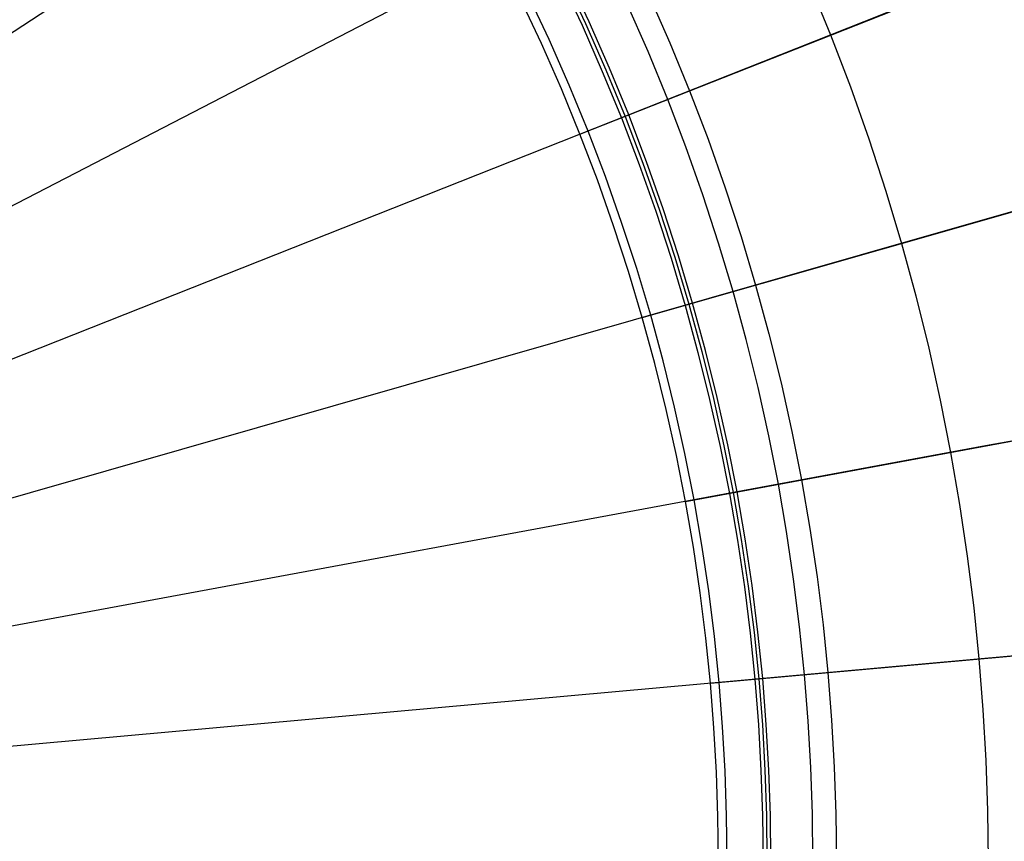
# Model space of a CAD drawing. Header units: millimetres. Extents: x -14 to 488, y -50 to 50.
# Tile 79 of 256: x 224 to 237, y 0 to 10. Entities that reach past the tile are written whole.
import ezdxf

# ---------------------------------------------------------------- set-up
doc = ezdxf.new("R2010")
doc.units = ezdxf.units.MM
doc.header["$MEASUREMENT"] = 0
doc.layers.add('Default', color=7, linetype='Continuous')

msp = doc.modelspace()

# ---------------------------------------------------------------- linework, layer by layer
at = {"layer": 'Default'}
for points in [[(231.131, 10.611), (231.396, 10.049), (231.645, 9.482), (231.878, 8.913), (232.097, 8.341), (232.3, 7.766), (232.488, 7.19), (232.66, 6.614), (232.818, 6.037), (232.961, 5.46), (233.089, 4.883), (233.202, 4.308), (233.301, 3.735), (233.386, 3.164), (233.458, 2.595), (233.515, 2.03), (233.559, 1.468), (233.591, 0.91), (233.609, 0.356), (233.615, -0.193)], [(233.663, -0.193), (233.657, 0.357), (233.639, 0.912), (233.607, 1.471), (233.563, 2.034), (233.505, 2.601), (233.434, 3.17), (233.349, 3.743), (233.249, 4.317), (233.136, 4.893), (233.007, 5.471), (232.864, 6.049), (232.706, 6.627), (232.533, 7.205), (232.345, 7.782), (232.142, 8.357), (231.923, 8.93), (231.689, 9.501), (231.439, 10.068), (231.174, 10.632)], [(231.088, 10.59), (231.352, 10.029), (231.6, 9.463), (231.834, 8.895), (232.051, 8.324), (232.254, 7.751), (232.442, 7.176), (232.614, 6.6), (232.771, 6.024), (232.914, 5.449), (233.042, 4.873), (233.155, 4.299), (233.254, 3.727), (233.339, 3.157), (233.41, 2.59), (233.467, 2.025), (233.511, 1.465), (233.542, 0.908), (233.561, 0.355), (233.567, -0.193)], [(234.135, 10.54), (234.394, 9.909), (234.636, 9.274), (234.862, 8.637), (235.07, 7.998), (235.262, 7.358), (235.436, 6.718), (235.595, 6.078), (235.737, 5.439), (235.863, 4.801), (235.973, 4.165), (236.067, 3.531), (236.146, 2.9), (236.21, 2.273), (236.259, 1.649), (236.294, 1.03), (236.314, 0.416), (236.321, -0.193)], [(234.135, 10.54), (234.394, 9.909), (234.636, 9.274), (234.862, 8.637), (235.07, 7.998), (235.262, 7.358), (235.436, 6.718), (235.595, 6.078), (235.737, 5.439), (235.863, 4.801), (235.973, 4.165), (236.067, 3.531), (236.146, 2.9), (236.21, 2.273), (236.259, 1.649), (236.294, 1.03), (236.314, 0.416), (236.321, -0.193)], [(232.169, 10.4), (232.427, 9.815), (232.668, 9.225), (232.894, 8.634), (233.104, 8.04), (233.299, 7.444), (233.477, 6.847), (233.64, 6.251), (233.788, 5.654), (233.92, 5.058), (234.038, 4.463), (234.14, 3.87), (234.228, 3.279), (234.302, 2.691), (234.361, 2.106), (234.407, 1.525), (234.439, 0.948), (234.459, 0.375), (234.465, -0.193)], [(233.022, -0.193), (233.016, 0.343), (232.998, 0.883), (232.967, 1.428), (232.924, 1.976), (232.868, 2.528), (232.799, 3.083), (232.716, 3.641), (232.619, 4.2), (232.508, 4.762), (232.383, 5.324), (232.244, 5.887), (232.09, 6.45), (231.921, 7.013), (231.738, 7.575), (231.54, 8.136), (231.327, 8.694), (231.099, 9.25), (230.855, 9.803), (230.597, 10.352)]]:
    msp.add_lwpolyline(points, dxfattribs=at)
at = {"layer": 'Default', "extrusion": (-0.368095, 0.929788, 0)}
for points in [[(-219.728, 101.663), (-219.725, 101.677), (-219.722, 101.692), (-219.718, 101.706), (-219.714, 101.72), (-219.709, 101.734), (-219.705, 101.748), (-219.699, 101.762), (-219.694, 101.776), (-219.688, 101.791), (-219.681, 101.805), (-219.674, 101.819), (-219.667, 101.833), (-219.659, 101.846), (-219.651, 101.86), (-219.643, 101.874), (-219.634, 101.887), (-219.624, 101.901), (-219.615, 101.914), (-219.605, 101.927), (-219.594, 101.94), (-219.583, 101.953), (-219.572, 101.965), (-219.56, 101.977), (-219.548, 101.989), (-219.536, 102.001), (-219.523, 102.013), (-219.51, 102.024), (-219.497, 102.035), (-219.483, 102.045), (-219.469, 102.055), (-219.455, 102.065), (-219.44, 102.075), (-219.426, 102.084), (-219.41, 102.093), (-219.395, 102.101), (-219.38, 102.109), (-219.364, 102.117), (-219.348, 102.124), (-219.332, 102.131), (-219.316, 102.138), (-219.3, 102.144), (-219.283, 102.149), (-219.267, 102.155), (-219.25, 102.159), (-219.234, 102.164), (-219.217, 102.168), (-219.2, 102.172), (-219.183, 102.175), (-219.167, 102.178), (-219.15, 102.18), (-219.133, 102.182), (-219.117, 102.184), (-219.1, 102.185), (-219.084, 102.186), (-219.067, 102.186), (-219.051, 102.186), (-219.035, 102.186), (-219.019, 102.185), (-219.003, 102.184), (-218.988, 102.183), (-218.972, 102.181), (-218.957, 102.18), (-218.941, 102.177), (-218.926, 102.175)], [(-218.285, 101.407), (-218.282, 101.421), (-218.28, 101.435), (-218.278, 101.449), (-218.276, 101.464), (-218.275, 101.479), (-218.274, 101.493), (-218.273, 101.508), (-218.273, 101.523), (-218.273, 101.539), (-218.274, 101.554), (-218.275, 101.569), (-218.276, 101.585), (-218.278, 101.6), (-218.28, 101.616), (-218.282, 101.632), (-218.285, 101.647), (-218.289, 101.663), (-218.293, 101.679), (-218.297, 101.694), (-218.302, 101.71), (-218.307, 101.725), (-218.312, 101.741), (-218.318, 101.756), (-218.325, 101.771), (-218.332, 101.787), (-218.339, 101.802), (-218.347, 101.816), (-218.355, 101.831), (-218.364, 101.846), (-218.373, 101.86), (-218.382, 101.874), (-218.392, 101.888), (-218.402, 101.902), (-218.413, 101.915), (-218.423, 101.928), (-218.435, 101.941), (-218.446, 101.953), (-218.458, 101.966), (-218.47, 101.977), (-218.483, 101.989), (-218.496, 102), (-218.509, 102.011), (-218.522, 102.022), (-218.535, 102.032), (-218.549, 102.042), (-218.563, 102.051), (-218.577, 102.06), (-218.592, 102.069), (-218.606, 102.077), (-218.621, 102.085), (-218.635, 102.093), (-218.65, 102.1), (-218.665, 102.107), (-218.68, 102.113), (-218.695, 102.12), (-218.71, 102.125), (-218.725, 102.131), (-218.74, 102.135), (-218.755, 102.14), (-218.77, 102.144), (-218.785, 102.148), (-218.8, 102.152), (-218.815, 102.155), (-218.83, 102.158)]]:
    msp.add_lwpolyline(points, dxfattribs=at)
at = {"layer": 'Default', "extrusion": (-0.275158, 0.961399, 0)}
for points in [[(-226.349, 101.663), (-226.346, 101.677), (-226.342, 101.692), (-226.339, 101.706), (-226.335, 101.72), (-226.33, 101.734), (-226.325, 101.748), (-226.32, 101.762), (-226.314, 101.776), (-226.308, 101.791), (-226.302, 101.805), (-226.295, 101.819), (-226.288, 101.833), (-226.28, 101.846), (-226.272, 101.86), (-226.263, 101.874), (-226.254, 101.887), (-226.245, 101.901), (-226.235, 101.914), (-226.225, 101.927), (-226.215, 101.94), (-226.204, 101.953), (-226.193, 101.965), (-226.181, 101.977), (-226.169, 101.989), (-226.157, 102.001), (-226.144, 102.013), (-226.131, 102.024), (-226.118, 102.035), (-226.104, 102.045), (-226.09, 102.055), (-226.076, 102.065), (-226.061, 102.075), (-226.046, 102.084), (-226.031, 102.093), (-226.016, 102.101), (-226, 102.109), (-225.985, 102.117), (-225.969, 102.124), (-225.953, 102.131), (-225.937, 102.138), (-225.92, 102.144), (-225.904, 102.149), (-225.887, 102.155), (-225.871, 102.159), (-225.854, 102.164), (-225.838, 102.168), (-225.821, 102.172), (-225.804, 102.175), (-225.787, 102.178), (-225.771, 102.18), (-225.754, 102.182), (-225.737, 102.184), (-225.721, 102.185), (-225.704, 102.186), (-225.688, 102.186), (-225.672, 102.186), (-225.656, 102.186), (-225.64, 102.185), (-225.624, 102.184), (-225.608, 102.183), (-225.593, 102.181), (-225.577, 102.18), (-225.562, 102.177), (-225.547, 102.175)], [(-224.906, 101.407), (-224.903, 101.421), (-224.901, 101.435), (-224.899, 101.449), (-224.897, 101.464), (-224.896, 101.479), (-224.895, 101.493), (-224.894, 101.508), (-224.894, 101.523), (-224.894, 101.539), (-224.894, 101.554), (-224.895, 101.569), (-224.897, 101.585), (-224.898, 101.6), (-224.9, 101.616), (-224.903, 101.632), (-224.906, 101.647), (-224.909, 101.663), (-224.913, 101.679), (-224.918, 101.694), (-224.922, 101.71), (-224.927, 101.725), (-224.933, 101.741), (-224.939, 101.756), (-224.946, 101.771), (-224.952, 101.787), (-224.96, 101.802), (-224.968, 101.816), (-224.976, 101.831), (-224.984, 101.846), (-224.993, 101.86), (-225.003, 101.874), (-225.013, 101.888), (-225.023, 101.902), (-225.033, 101.915), (-225.044, 101.928), (-225.055, 101.941), (-225.067, 101.953), (-225.079, 101.966), (-225.091, 101.977), (-225.104, 101.989), (-225.116, 102), (-225.129, 102.011), (-225.143, 102.022), (-225.156, 102.032), (-225.17, 102.042), (-225.184, 102.051), (-225.198, 102.06), (-225.212, 102.069), (-225.227, 102.077), (-225.241, 102.085), (-225.256, 102.093), (-225.271, 102.1), (-225.286, 102.107), (-225.301, 102.113), (-225.316, 102.12), (-225.331, 102.125), (-225.346, 102.131), (-225.361, 102.135), (-225.376, 102.14), (-225.391, 102.144), (-225.406, 102.148), (-225.421, 102.152), (-225.436, 102.155), (-225.451, 102.158)]]:
    msp.add_lwpolyline(points, dxfattribs=at)
at = {"layer": 'Default', "extrusion": (-0.181963, 0.983305, 0)}
for points in [[(-230.943, 101.663), (-230.94, 101.677), (-230.936, 101.692), (-230.932, 101.706), (-230.928, 101.72), (-230.924, 101.734), (-230.919, 101.748), (-230.914, 101.762), (-230.908, 101.776), (-230.902, 101.791), (-230.896, 101.805), (-230.889, 101.819), (-230.881, 101.833), (-230.874, 101.846), (-230.866, 101.86), (-230.857, 101.874), (-230.848, 101.887), (-230.839, 101.901), (-230.829, 101.914), (-230.819, 101.927), (-230.809, 101.94), (-230.798, 101.953), (-230.786, 101.965), (-230.775, 101.977), (-230.763, 101.989), (-230.75, 102.001), (-230.738, 102.013), (-230.725, 102.024), (-230.711, 102.035), (-230.698, 102.045), (-230.684, 102.055), (-230.669, 102.065), (-230.655, 102.075), (-230.64, 102.084), (-230.625, 102.093), (-230.61, 102.101), (-230.594, 102.109), (-230.578, 102.117), (-230.563, 102.124), (-230.547, 102.131), (-230.53, 102.138), (-230.514, 102.144), (-230.498, 102.149), (-230.481, 102.155), (-230.465, 102.159), (-230.448, 102.164), (-230.431, 102.168), (-230.415, 102.172), (-230.398, 102.175), (-230.381, 102.178), (-230.364, 102.18), (-230.348, 102.182), (-230.331, 102.184), (-230.315, 102.185), (-230.298, 102.186), (-230.282, 102.186), (-230.266, 102.186), (-230.25, 102.186), (-230.234, 102.185), (-230.218, 102.184), (-230.202, 102.183), (-230.186, 102.181), (-230.171, 102.18), (-230.156, 102.177), (-230.141, 102.175)], [(-229.5, 101.407), (-229.497, 101.421), (-229.495, 101.435), (-229.493, 101.449), (-229.491, 101.464), (-229.489, 101.479), (-229.488, 101.493), (-229.488, 101.508), (-229.488, 101.523), (-229.488, 101.539), (-229.488, 101.554), (-229.489, 101.569), (-229.49, 101.585), (-229.492, 101.6), (-229.494, 101.616), (-229.497, 101.632), (-229.5, 101.647), (-229.503, 101.663), (-229.507, 101.679), (-229.511, 101.694), (-229.516, 101.71), (-229.521, 101.725), (-229.527, 101.741), (-229.533, 101.756), (-229.539, 101.771), (-229.546, 101.787), (-229.554, 101.802), (-229.561, 101.816), (-229.57, 101.831), (-229.578, 101.846), (-229.587, 101.86), (-229.597, 101.874), (-229.606, 101.888), (-229.616, 101.902), (-229.627, 101.915), (-229.638, 101.928), (-229.649, 101.941), (-229.661, 101.953), (-229.673, 101.966), (-229.685, 101.977), (-229.697, 101.989), (-229.71, 102), (-229.723, 102.011), (-229.736, 102.022), (-229.75, 102.032), (-229.764, 102.042), (-229.778, 102.051), (-229.792, 102.06), (-229.806, 102.069), (-229.82, 102.077), (-229.835, 102.085), (-229.85, 102.093), (-229.864, 102.1), (-229.879, 102.107), (-229.894, 102.113), (-229.909, 102.12), (-229.924, 102.125), (-229.939, 102.131), (-229.955, 102.135), (-229.97, 102.14), (-229.985, 102.144), (-230, 102.148), (-230.015, 102.152), (-230.03, 102.155), (-230.045, 102.158)]]:
    msp.add_lwpolyline(points, dxfattribs=at)
at = {"layer": 'Default', "extrusion": (-0.089854, 0.995955, 0)}
for points in [[(-233.603, 101.663), (-233.6, 101.677), (-233.596, 101.692), (-233.592, 101.706), (-233.588, 101.72), (-233.584, 101.734), (-233.579, 101.748), (-233.574, 101.762), (-233.568, 101.776), (-233.562, 101.791), (-233.556, 101.805), (-233.549, 101.819), (-233.541, 101.833), (-233.534, 101.846), (-233.526, 101.86), (-233.517, 101.874), (-233.508, 101.887), (-233.499, 101.901), (-233.489, 101.914), (-233.479, 101.927), (-233.469, 101.94), (-233.458, 101.953), (-233.446, 101.965), (-233.435, 101.977), (-233.423, 101.989), (-233.41, 102.001), (-233.398, 102.013), (-233.385, 102.024), (-233.371, 102.035), (-233.358, 102.045), (-233.344, 102.055), (-233.329, 102.065), (-233.315, 102.075), (-233.3, 102.084), (-233.285, 102.093), (-233.27, 102.101), (-233.254, 102.109), (-233.238, 102.117), (-233.223, 102.124), (-233.207, 102.131), (-233.19, 102.138), (-233.174, 102.144), (-233.158, 102.149), (-233.141, 102.155), (-233.125, 102.159), (-233.108, 102.164), (-233.091, 102.168), (-233.075, 102.172), (-233.058, 102.175), (-233.041, 102.178), (-233.024, 102.18), (-233.008, 102.182), (-232.991, 102.184), (-232.975, 102.185), (-232.958, 102.186), (-232.942, 102.186), (-232.926, 102.186), (-232.909, 102.186), (-232.893, 102.185), (-232.878, 102.184), (-232.862, 102.183), (-232.846, 102.181), (-232.831, 102.18), (-232.816, 102.177), (-232.801, 102.175)], [(-232.16, 101.407), (-232.157, 101.421), (-232.155, 101.435), (-232.153, 101.449), (-232.151, 101.464), (-232.149, 101.479), (-232.148, 101.493), (-232.148, 101.508), (-232.148, 101.523), (-232.148, 101.539), (-232.148, 101.554), (-232.149, 101.569), (-232.15, 101.585), (-232.152, 101.6), (-232.154, 101.616), (-232.157, 101.632), (-232.16, 101.647), (-232.163, 101.663), (-232.167, 101.679), (-232.171, 101.694), (-232.176, 101.71), (-232.181, 101.725), (-232.187, 101.741), (-232.193, 101.756), (-232.199, 101.771), (-232.206, 101.787), (-232.214, 101.802), (-232.221, 101.816), (-232.23, 101.831), (-232.238, 101.846), (-232.247, 101.86), (-232.257, 101.874), (-232.266, 101.888), (-232.276, 101.902), (-232.287, 101.915), (-232.298, 101.928), (-232.309, 101.941), (-232.321, 101.953), (-232.333, 101.966), (-232.345, 101.977), (-232.357, 101.989), (-232.37, 102), (-232.383, 102.011), (-232.396, 102.022), (-232.41, 102.032), (-232.424, 102.042), (-232.438, 102.051), (-232.452, 102.06), (-232.466, 102.069), (-232.48, 102.077), (-232.495, 102.085), (-232.51, 102.093), (-232.524, 102.1), (-232.539, 102.107), (-232.554, 102.113), (-232.569, 102.12), (-232.584, 102.125), (-232.599, 102.131), (-232.615, 102.135), (-232.63, 102.14), (-232.645, 102.144), (-232.66, 102.148), (-232.675, 102.152), (-232.69, 102.155), (-232.705, 102.158)]]:
    msp.add_lwpolyline(points, dxfattribs=at)
at = {"layer": 'Default', "extrusion": (-0.087068, 0.99608, -0.015608)}
msp.add_lwpolyline([(-224.768, 98.363), (-224.861, 98.38)], dxfattribs=at)
at = {"layer": 'Default'}
for points in [[(232.213, 15.063, 0.878), (208.878, -0.193, 0.872)], [(233.643, 12.612, 0.878), (208.878, -0.193, 0.872)], [(233.129, -0.193, 101.888), (233.122, 0.352, 101.888), (233.104, 0.898, 101.888), (233.073, 1.442, 101.888), (233.03, 1.986, 101.888), (232.973, 2.547, 101.888), (232.903, 3.106, 101.888), (232.82, 3.664, 101.888), (232.724, 4.22, 101.888), (232.611, 4.789, 101.888), (232.485, 5.356, 101.888), (232.346, 5.92, 101.888), (232.192, 6.48, 101.888), (232.022, 7.05, 101.888), (231.837, 7.616, 101.888), (231.638, 8.177, 101.888), (231.426, 8.734, 101.888), (231.195, 9.296, 101.888), (230.95, 9.852, 101.888), (230.692, 10.402, 101.888)], [(231.327, 8.694, 101.407), (235.597, 10.385, 76.821)], [(234.177, -0.193, 102.075), (234.171, 0.376, 102.075), (234.151, 0.945, 102.075), (234.119, 1.513, 102.075), (234.075, 2.08, 102.075), (234.015, 2.665, 102.075), (233.942, 3.249, 102.075), (233.855, 3.831, 102.075), (233.755, 4.411, 102.075), (233.637, 5.005, 102.075), (233.506, 5.596, 102.075), (233.36, 6.184, 102.075), (233.2, 6.768, 102.075), (233.022, 7.363, 102.075), (232.829, 7.954, 102.075), (232.622, 8.539, 102.075), (232.401, 9.12, 102.075), (232.16, 9.706, 102.075), (231.905, 10.286, 102.075)], [(235.189, 10.223, 0.895), (234.8, 10.069, 0.878), (208.878, -0.193, 0.872)], [(232.09, 6.45, 101.407), (236.505, 7.714, 76.821), (237.985, 8.138, 67.106)], [(236.837, 7.809, 0.963), (236.469, 7.704, 0.924), (236.083, 7.593, 0.895), (235.681, 7.478, 0.878), (208.878, -0.193, 0.872)], [(236.703, 4.956, 0.895), (236.292, 4.88, 0.878), (208.878, -0.193, 0.872)], [(232.619, 4.2, 101.407), (237.135, 5.036, 76.821)], [(236.644, 2.312, 0.878), (208.878, -0.193, 0.872)], [(232.924, 1.976, 101.407), (237.498, 2.389, 76.821)]]:
    msp.add_polyline3d(points, dxfattribs=at)

doc.saveas('drawing.dxf')
